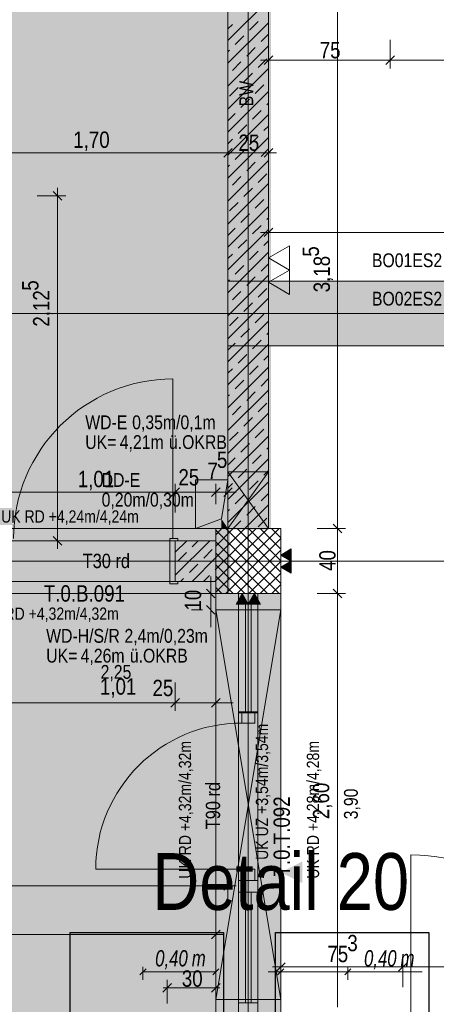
# Model space of a CAD drawing. Extents: x -720 to 300, y 62 to 1162.
# Tile 59 of 256: x -637 to -586, y 780 to 902. Entities that reach past the tile are written whole.
import ezdxf
from ezdxf.lldxf.tags import DXFTag

# ---------------------------------------------------------------- set-up
doc = ezdxf.new("R2010")
doc.units = 0
doc.layers.get('0').update_dxf_attribs({"lineweight": 13})
for name, color, linetype, lineweight, true_color in [('--Bem innen', 9, 'Continuous', 13, 0x808080), ('00_Beschriftung UZ', 3, 'Continuous', 35, 0x00ff00), ('30 -33 Aussenwände- 3 Aussenstützen', 7, 'Continuous', 50, 0x0000dd), ('30 -34 Innenwände- 1 tragend', 7, 'Continuous', 13, 0xdd0806), ('30 -34 Innenwände- 11 Durchbruch', 4, 'Continuous', 9, 0x00ffff), ('30 -34 Innenwände- 2 nichttragend', 7, 'Continuous', 18, 0xff7fe6), ('30 -34 Innenwände- 4 Türen_Fenster', 7, 'Continuous', 15, 0x9955ff), ('30 -35 Decken- 1 Konstruktion-Träger- Stahlbeton', 7, 'Continuous', 13, 0x33aa00), ('30 -35 Decken- 11 Durchbruch', 5, 'Continuous', 15, 0x0000ff), ('70 -72 Beschriftung- 1 Beschriftung allgemein', 7, 'Continuous', 9, 0xff6633), ('70 -72 Beschriftung- 2 Beschriftung Bauteile', 7, 'Continuous', 9, 0x9999ff), ('70 -76 Bemaßung- 2 Allgemein', 9, 'Continuous', 5, 0x808080), ('E_Aussparung Bemaßung', 5, 'Continuous', 9, 0x0000ff), ('E_Leerrohr_Detailnummer', 1, 'Continuous', 25, 0xff0000), ('iwb_Layout BA_Markierung', 7, 'Continuous', 9, 0xbadcdc), ('iwb_Schraffur_BW', 7, 'Continuous', 13, 0x7400e8), ('iwb_Schraffur_Unterzug', 7, 'Continuous', 5, 0xffffcc), ('iwb_Schraffur_Wand in Bauart BABW', 7, 'Continuous', 13, 0xac59ff), ('iwb_Sichtbeton', 2, 'Continuous', 50, 0xffff00), ('iwb_Sichtbeton-Shading', 2, 'Continuous', 50, 0xffff00)]:
    doc.layers.add(name, color=color, linetype=linetype, lineweight=lineweight, true_color=true_color)
for name, color, linetype, lineweight in [('70 -71 Achsen- 1 Gebäudeachsen', 7, 'STRICHPUNKT2-A06G93UB8I', 18), ('70 -73 Bauteildarst.- 2 verdeckt 0.15', 7, 'fein_strichliert-A06G93UC8I', 15), ('70 -75 Raumstempel- 3 Wandstempel', 7, 'Continuous', 50), ('Keine', 7, 'Continuous', 9)]:
    doc.layers.add(name, color=color, linetype=linetype, lineweight=lineweight)
doc.styles.get("Standard").update_dxf_attribs({"font": 'ARIALN.TTF'})
tags = doc.linetypes.add('fein_strichliert-A06G93UC8I', pattern=[4, 1, -2, 1]).pattern_tags.tags
tags[8:9] = [DXFTag(74, 4), DXFTag(75, 0), DXFTag(340, '0'), DXFTag(46, 0.0), DXFTag(50, 0.0), DXFTag(44, 0.0), DXFTag(45, 0.0)]
tags[6:7] = [DXFTag(74, 4), DXFTag(75, 0), DXFTag(340, '0'), DXFTag(46, 0.0), DXFTag(50, 0.0), DXFTag(44, 0.0), DXFTag(45, 0.0)]
tags[4:5] = [DXFTag(74, 4), DXFTag(75, 0), DXFTag(340, '0'), DXFTag(46, 0.0), DXFTag(50, 0.0), DXFTag(44, 0.0), DXFTag(45, 0.0)]
tags = doc.linetypes.add('STRICHPUNKT2-A06G93UB8I', pattern=[12.7, 6.35, -3.175, 0, -3.175]).pattern_tags.tags
tags[10:11] = [DXFTag(74, 4), DXFTag(75, 0), DXFTag(340, '0'), DXFTag(46, 0.0), DXFTag(50, 0.0), DXFTag(44, 0.0), DXFTag(45, 0.0)]
tags[8:9] = [DXFTag(74, 4), DXFTag(75, 0), DXFTag(340, '0'), DXFTag(46, 0.0), DXFTag(50, 0.0), DXFTag(44, 0.0), DXFTag(45, 0.0)]
tags[6:7] = [DXFTag(74, 4), DXFTag(75, 0), DXFTag(340, '0'), DXFTag(46, 0.0), DXFTag(50, 0.0), DXFTag(44, 0.0), DXFTag(45, 0.0)]
tags[4:5] = [DXFTag(74, 4), DXFTag(75, 0), DXFTag(340, '0'), DXFTag(46, 0.0), DXFTag(50, 0.0), DXFTag(44, 0.0), DXFTag(45, 0.0)]

# ---------------------------------------------------------------- blocks, each defined once
blk = doc.blocks.new('Shading-A06G93SP8I', base_point=(-566.8, 777.11))
at = {"layer": 'iwb_Sichtbeton-Shading', "color": 51, "true_color": 0xffff7f}
for points in [[(-611.05, 838.91), (-611.65, 838.91), (-611.05, 995.91), (-611.65, 995.91)], [(-606.65, 995.91), (-606.05, 995.91), (-606.65, 838.91), (-606.05, 838.91)], [(-617.85, 837.11), (-617.85, 837.71), (-612.85, 837.11), (-612.85, 837.71)], [(-612.85, 832.71), (-612.85, 832.11), (-617.53, 832.71), (-617.53, 832.11)]]:
    blk.add_solid(points, dxfattribs=at)
blk = doc.blocks.new('Polygon-A06G93U38I')
at = {"color": 0, "linetype": 'ByBlock', "lineweight": -2, "ltscale": 0.13}
blk.add_solid([(-611.22, 86.2), (-682.36, 86.01), (-611.05, 1083.81), (-682.36, 1083.81)], dxfattribs=at)
blk = doc.blocks.new('Referenz-A06G93UD8I')
at = {"layer": '00_Beschriftung UZ', "color": 0, "lineweight": -2}
for points in [[(-615.52, 795.23), (-612.85, 796.56), (-615.52, 797.9)], [(-610.18, 795.23), (-612.85, 796.56), (-610.18, 797.9)], [(-607.52, 795.23), (-604.85, 796.56), (-607.52, 797.9)], [(-602.18, 795.23), (-604.85, 796.56), (-602.18, 797.9)]]:
    blk.add_solid(points, dxfattribs=at)
at = {"layer": '30 -33 Aussenwände- 3 Aussenstützen', "color": 0, "lineweight": -2}
for p, q in [((-612.85, 838.16), (-612.1, 838.91)), ((-612.85, 836.75), (-610.69, 838.91)), ((-612.85, 835.34), (-609.28, 838.91)), ((-612.85, 833.92), (-607.86, 838.91)), ((-612.85, 832.51), (-606.45, 838.91)), ((-612.85, 831.09), (-605.03, 838.91)), ((-612.85, 838.72), (-605.05, 830.91)), ((-611.63, 838.91), (-604.85, 832.13)), ((-610.22, 838.91), (-604.85, 833.55)), ((-608.81, 838.91), (-604.85, 834.96)), ((-607.39, 838.91), (-604.85, 836.37)), ((-605.98, 838.91), (-604.85, 837.79)), ((-612.85, 837.3), (-606.46, 830.91)), ((-611.62, 830.91), (-604.85, 837.68)), ((-612.85, 835.89), (-607.88, 830.91)), ((-610.21, 830.91), (-604.85, 836.26)), ((-608.85, 835.91), (-608.85, 833.91)), ((-609.85, 834.91), (-607.85, 834.91)), ((-608.79, 830.91), (-604.85, 834.85)), ((-612.85, 834.47), (-609.29, 830.91)), ((-607.38, 830.91), (-604.85, 833.44)), ((-612.85, 833.06), (-610.71, 830.91)), ((-612.85, 831.65), (-612.12, 830.91)), ((-605.96, 830.91), (-604.85, 832.02))]:
    blk.add_line(p, q, dxfattribs=at)
at = {"layer": '30 -33 Aussenwände- 3 Aussenstützen', "color": 0, "linetype": 'Continuous', "lineweight": -2, "ltscale": 0.13}
for p, q in [((-604.85, 838.91), (-612.85, 838.91)), ((-612.85, 838.91), (-612.85, 830.91)), ((-604.85, 830.91), (-604.85, 838.91)), ((-612.85, 830.91), (-604.85, 830.91))]:
    blk.add_line(p, q, dxfattribs=at)
at = {"layer": '30 -34 Innenwände- 1 tragend', "color": 0, "linetype": 'Continuous', "lineweight": -2, "ltscale": 0.13}
for p, q in [((-611.35, 838.91), (-611.35, 995.91)), ((-606.35, 838.91), (-606.35, 902.61)), ((-606.35, 838.91), (-611.35, 838.91)), ((-617.85, 837.41), (-617.53, 837.41)), ((-617.85, 837.41), (-612.85, 837.41)), ((-617.85, 832.41), (-617.53, 832.41)), ((-617.85, 832.41), (-612.85, 832.41))]:
    blk.add_line(p, q, dxfattribs=at)
at = {"layer": '30 -34 Innenwände- 1 tragend', "color": 0, "lineweight": -2}
for p, q in [((-611.35, 838.91), (-611.35, 995.91)), ((-606.35, 838.91), (-606.35, 995.91)), ((-611.35, 899.06), (-606.35, 904.06)), ((-611.35, 899.06), (-606.35, 904.06)), ((-611.35, 896.23), (-606.35, 901.23)), ((-611.35, 896.23), (-606.35, 901.23)), ((-608.69, 900.31), (-607.63, 901.37)), ((-608.69, 900.31), (-607.63, 901.37)), ((-611.35, 900.47), (-610.81, 901.02)), ((-611.35, 900.47), (-610.81, 901.02)), ((-610.46, 898.54), (-609.39, 899.6)), ((-610.46, 898.54), (-609.39, 899.6)), ((-607.27, 898.9), (-606.35, 899.82)), ((-607.27, 898.9), (-606.35, 899.82)), ((-611.35, 893.4), (-606.35, 898.4)), ((-611.35, 893.4), (-606.35, 898.4)), ((-611.35, 897.65), (-611.16, 897.84)), ((-611.35, 897.65), (-611.16, 897.84)), ((-609.04, 897.13), (-607.98, 898.19)), ((-609.04, 897.13), (-607.98, 898.19)), ((-610.81, 895.36), (-609.75, 896.42)), ((-610.81, 895.36), (-609.75, 896.42)), ((-607.63, 895.72), (-606.57, 896.78)), ((-607.63, 895.72), (-606.57, 896.78)), ((-611.35, 890.58), (-606.35, 895.58)), ((-611.35, 890.58), (-606.35, 895.58)), ((-609.39, 893.95), (-608.33, 895.01)), ((-609.39, 893.95), (-608.33, 895.01)), ((-611.35, 887.75), (-606.35, 892.75)), ((-611.35, 887.75), (-606.35, 892.75)), ((-611.16, 892.18), (-610.1, 893.24)), ((-611.16, 892.18), (-610.1, 893.24)), ((-607.98, 892.53), (-606.92, 893.59)), ((-607.98, 892.53), (-606.92, 893.59)), ((-609.75, 890.77), (-608.69, 891.83)), ((-609.75, 890.77), (-608.69, 891.83)), ((-608.33, 889.35), (-607.27, 890.41)), ((-608.33, 889.35), (-607.27, 890.41)), ((-606.57, 891.12), (-606.35, 891.33)), ((-606.57, 891.12), (-606.35, 891.33)), ((-611.35, 889.16), (-610.46, 890.06)), ((-611.35, 889.16), (-610.46, 890.06)), ((-611.35, 884.92), (-606.35, 889.92)), ((-611.35, 884.92), (-606.35, 889.92)), ((-610.1, 887.58), (-609.04, 888.64)), ((-610.1, 887.58), (-609.04, 888.64)), ((-606.92, 887.94), (-606.35, 888.5)), ((-606.92, 887.94), (-606.35, 888.5)), ((-611.35, 882.09), (-606.35, 887.09)), ((-611.35, 882.09), (-606.35, 887.09)), ((-611.35, 886.33), (-610.81, 886.88)), ((-611.35, 886.33), (-610.81, 886.88)), ((-608.69, 886.17), (-607.63, 887.23)), ((-608.69, 886.17), (-607.63, 887.23)), ((-610.46, 884.4), (-609.39, 885.46)), ((-610.46, 884.4), (-609.39, 885.46)), ((-607.27, 884.76), (-606.35, 885.68)), ((-607.27, 884.76), (-606.35, 885.68)), ((-611.35, 879.26), (-606.35, 884.26)), ((-611.35, 879.26), (-606.35, 884.26)), ((-611.35, 883.5), (-611.16, 883.7)), ((-611.35, 883.5), (-611.16, 883.7)), ((-609.04, 882.99), (-607.98, 884.05)), ((-609.04, 882.99), (-607.98, 884.05)), ((-610.81, 881.22), (-609.75, 882.28)), ((-610.81, 881.22), (-609.75, 882.28)), ((-607.63, 881.57), (-606.57, 882.63)), ((-607.63, 881.57), (-606.57, 882.63)), ((-611.35, 876.43), (-606.35, 881.43)), ((-611.35, 876.43), (-606.35, 881.43)), ((-609.39, 879.81), (-608.33, 880.87)), ((-609.39, 879.81), (-608.33, 880.87)), ((-607.98, 878.39), (-606.92, 879.45)), ((-607.98, 878.39), (-606.92, 879.45)), ((-611.35, 873.6), (-606.35, 878.6)), ((-611.35, 873.6), (-606.35, 878.6)), ((-611.16, 878.04), (-610.1, 879.1)), ((-611.16, 878.04), (-610.1, 879.1)), ((-609.75, 876.62), (-608.69, 877.68)), ((-609.75, 876.62), (-608.69, 877.68)), ((-606.57, 876.98), (-606.35, 877.19)), ((-606.57, 876.98), (-606.35, 877.19)), ((-611.35, 875.02), (-610.46, 875.92)), ((-611.35, 875.02), (-610.46, 875.92)), ((-611.35, 870.78), (-606.35, 875.78)), ((-611.35, 870.78), (-606.35, 875.78)), ((-608.33, 875.21), (-607.27, 876.27)), ((-608.33, 875.21), (-607.27, 876.27)), ((-610.1, 873.44), (-609.04, 874.5)), ((-610.1, 873.44), (-609.04, 874.5)), ((-606.92, 873.8), (-606.35, 874.36)), ((-606.92, 873.8), (-606.35, 874.36)), ((-611.35, 867.95), (-606.35, 872.95)), ((-611.35, 867.95), (-606.35, 872.95)), ((-611.35, 872.19), (-610.81, 872.73)), ((-611.35, 872.19), (-610.81, 872.73)), ((-608.69, 872.03), (-607.63, 873.09)), ((-608.69, 872.03), (-607.63, 873.09)), ((-610.46, 870.26), (-609.39, 871.32)), ((-610.46, 870.26), (-609.39, 871.32)), ((-607.27, 870.61), (-606.35, 871.53)), ((-607.27, 870.61), (-606.35, 871.53)), ((-611.35, 865.12), (-606.35, 870.12)), ((-611.35, 865.12), (-606.35, 870.12)), ((-609.04, 868.85), (-607.98, 869.91)), ((-609.04, 868.85), (-607.98, 869.91)), ((-611.35, 869.36), (-611.16, 869.55)), ((-611.35, 869.36), (-611.16, 869.55)), ((-607.63, 867.43), (-606.57, 868.49)), ((-607.63, 867.43), (-606.57, 868.49)), ((-611.35, 862.29), (-606.35, 867.29)), ((-611.35, 862.29), (-606.35, 867.29)), ((-610.81, 867.08), (-609.75, 868.14)), ((-610.81, 867.08), (-609.75, 868.14)), ((-609.39, 865.66), (-608.33, 866.72)), ((-609.39, 865.66), (-608.33, 866.72)), ((-611.16, 863.9), (-610.1, 864.96)), ((-611.16, 863.9), (-610.1, 864.96)), ((-607.98, 864.25), (-606.92, 865.31)), ((-607.98, 864.25), (-606.92, 865.31)), ((-611.35, 859.46), (-606.35, 864.46)), ((-611.35, 859.46), (-606.35, 864.46)), ((-609.75, 862.48), (-608.69, 863.54)), ((-609.75, 862.48), (-608.69, 863.54)), ((-606.57, 862.84), (-606.35, 863.05)), ((-606.57, 862.84), (-606.35, 863.05)), ((-611.35, 860.88), (-610.46, 861.77)), ((-611.35, 860.88), (-610.46, 861.77)), ((-611.35, 856.63), (-606.35, 861.63)), ((-611.35, 856.63), (-606.35, 861.63)), ((-608.33, 861.07), (-607.27, 862.13)), ((-608.33, 861.07), (-607.27, 862.13)), ((-610.1, 859.3), (-609.04, 860.36)), ((-610.1, 859.3), (-609.04, 860.36)), ((-606.92, 859.65), (-606.35, 860.22)), ((-606.92, 859.65), (-606.35, 860.22)), ((-611.35, 853.81), (-606.35, 858.81)), ((-611.35, 853.81), (-606.35, 858.81)), ((-608.69, 857.89), (-607.63, 858.95)), ((-608.69, 857.89), (-607.63, 858.95)), ((-611.35, 858.05), (-610.81, 858.59)), ((-611.35, 858.05), (-610.81, 858.59)), ((-610.46, 856.12), (-609.39, 857.18)), ((-610.46, 856.12), (-609.39, 857.18)), ((-607.27, 856.47), (-606.35, 857.39)), ((-607.27, 856.47), (-606.35, 857.39)), ((-611.35, 850.98), (-606.35, 855.98)), ((-611.35, 850.98), (-606.35, 855.98)), ((-611.35, 855.22), (-611.16, 855.41)), ((-611.35, 855.22), (-611.16, 855.41)), ((-609.04, 854.7), (-607.98, 855.76)), ((-609.04, 854.7), (-607.98, 855.76)), ((-610.81, 852.94), (-609.75, 854)), ((-610.81, 852.94), (-609.75, 854)), ((-607.63, 853.29), (-606.57, 854.35)), ((-607.63, 853.29), (-606.57, 854.35)), ((-611.35, 848.15), (-606.35, 853.15)), ((-611.35, 848.15), (-606.35, 853.15)), ((-609.39, 851.52), (-608.33, 852.58)), ((-609.39, 851.52), (-608.33, 852.58)), ((-611.35, 845.32), (-606.35, 850.32)), ((-611.35, 845.32), (-606.35, 850.32)), ((-611.16, 849.75), (-610.1, 850.81)), ((-611.16, 849.75), (-610.1, 850.81)), ((-607.98, 850.11), (-606.92, 851.17)), ((-607.98, 850.11), (-606.92, 851.17)), ((-609.75, 848.34), (-608.69, 849.4)), ((-609.75, 848.34), (-608.69, 849.4)), ((-608.33, 846.93), (-607.27, 847.99)), ((-608.33, 846.93), (-607.27, 847.99)), ((-606.57, 848.69), (-606.35, 848.91)), ((-606.57, 848.69), (-606.35, 848.91)), ((-611.35, 846.73), (-610.46, 847.63)), ((-611.35, 846.73), (-610.46, 847.63)), ((-611.35, 842.49), (-606.35, 847.49)), ((-611.35, 842.49), (-606.35, 847.49)), ((-610.1, 845.16), (-609.04, 846.22)), ((-610.1, 845.16), (-609.04, 846.22)), ((-606.92, 845.51), (-606.35, 846.08)), ((-606.92, 845.51), (-606.35, 846.08)), ((-611.35, 839.66), (-606.35, 844.66)), ((-611.35, 839.66), (-606.35, 844.66)), ((-611.35, 843.91), (-610.81, 844.45)), ((-611.35, 843.91), (-610.81, 844.45)), ((-608.69, 843.74), (-607.63, 844.8)), ((-608.69, 843.74), (-607.63, 844.8)), ((-610.46, 841.98), (-609.39, 843.04)), ((-610.46, 841.98), (-609.39, 843.04)), ((-607.27, 842.33), (-606.35, 843.25)), ((-607.27, 842.33), (-606.35, 843.25)), ((-609.28, 838.91), (-606.35, 841.84)), ((-609.28, 838.91), (-606.35, 841.84)), ((-611.35, 841.08), (-611.16, 841.27)), ((-611.35, 841.08), (-611.16, 841.27)), ((-609.04, 840.56), (-607.98, 841.62)), ((-609.04, 840.56), (-607.98, 841.62)), ((-610.69, 838.91), (-609.75, 839.85)), ((-610.69, 838.91), (-609.75, 839.85)), ((-607.63, 839.15), (-606.57, 840.21)), ((-607.63, 839.15), (-606.57, 840.21)), ((-606.45, 838.91), (-606.35, 839.01)), ((-606.45, 838.91), (-606.35, 839.01)), ((-617.85, 835.99), (-616.43, 837.41)), ((-617.85, 833.16), (-613.6, 837.41)), ((-617.85, 835.99), (-616.43, 837.41)), ((-617.85, 833.16), (-613.6, 837.41)), ((-617.85, 837.41), (-612.85, 837.41)), ((-615.76, 836.67), (-615.02, 837.41)), ((-615.76, 836.67), (-615.02, 837.41)), ((-617.53, 834.9), (-616.47, 835.97)), ((-617.53, 834.9), (-616.47, 835.97)), ((-614.34, 835.26), (-613.28, 836.32)), ((-614.34, 835.26), (-613.28, 836.32)), ((-616.11, 833.49), (-615.05, 834.55)), ((-616.11, 833.49), (-615.05, 834.55)), ((-615.78, 832.41), (-612.85, 835.34)), ((-615.78, 832.41), (-612.85, 835.34)), ((-612.93, 833.84), (-612.85, 833.92)), ((-612.93, 833.84), (-612.85, 833.92)), ((-617.85, 832.41), (-612.85, 832.41)), ((-617.19, 832.41), (-616.82, 832.78)), ((-617.19, 832.41), (-616.82, 832.78)), ((-614.36, 832.41), (-613.64, 833.14)), ((-614.36, 832.41), (-613.64, 833.14)), ((-612.95, 832.41), (-612.85, 832.51)), ((-612.95, 832.41), (-612.85, 832.51))]:
    blk.add_line(p, q, dxfattribs=at)
at = {"layer": '30 -34 Innenwände- 11 Durchbruch', "color": 0, "linetype": 'Continuous', "lineweight": -2, "ltscale": 0.13}
for p, q in [((-611.35, 845.91), (-606.35, 845.91)), ((-606.35, 845.91), (-611.35, 838.91)), ((-606.35, 838.91), (-611.35, 845.91)), ((-611.35, 838.91), (-611.35, 845.91)), ((-611.35, 845.91), (-606.35, 838.91)), ((-606.35, 845.91), (-611.35, 838.91)), ((-606.35, 838.91), (-606.35, 845.91)), ((-611.35, 838.91), (-606.35, 838.91)), ((-612.85, 828.91), (-604.85, 828.91)), ((-604.85, 828.91), (-612.85, 780.91)), ((-604.85, 780.91), (-612.85, 828.91)), ((-612.85, 780.91), (-612.85, 828.91)), ((-612.85, 828.91), (-604.85, 780.91)), ((-604.85, 828.91), (-612.85, 780.91)), ((-604.85, 780.91), (-604.85, 828.91)), ((-612.85, 780.91), (-604.85, 780.91))]:
    blk.add_line(p, q, dxfattribs=at)
at = {"layer": '30 -34 Innenwände- 11 Durchbruch', "color": 0, "lineweight": -2}
for points in [[(-608.85, 842.41), (-611.35, 845.91), (-608.85, 845.91)], [(-608.85, 842.41), (-608.85, 845.91), (-606.35, 845.91)], [(-608.85, 838.91), (-611.35, 838.91), (-608.85, 842.41)], [(-608.85, 838.91), (-608.85, 842.41), (-606.35, 838.91)], [(-608.85, 804.91), (-612.85, 828.91), (-608.85, 828.91)], [(-608.85, 804.91), (-608.85, 828.91), (-604.85, 828.91)], [(-608.85, 780.91), (-612.85, 780.91), (-608.85, 804.91)], [(-608.85, 780.91), (-608.85, 804.91), (-604.85, 780.91)]]:
    blk.add_solid(points, dxfattribs=at)
at = {"layer": '30 -34 Innenwände- 2 nichttragend', "color": 0, "linetype": 'Continuous', "lineweight": -2, "ltscale": 0.13}
for p, q in [((-610.05, 829.81), (-610.05, 830.91)), ((-607.65, 829.81), (-607.65, 830.91)), ((-607.65, 829.81), (-610.05, 829.81)), ((-607.65, 829.81), (-610.05, 829.81)), ((-607.65, 829.81), (-610.05, 829.81)), ((-607.65, 816.36), (-610.05, 816.36)), ((-607.65, 816.36), (-610.05, 816.36)), ((-607.65, 816.21), (-610.05, 816.21)), ((-607.65, 816.21), (-610.05, 816.21)), ((-607.65, 795.56), (-610.05, 795.56)), ((-607.65, 795.56), (-610.05, 795.56)), ((-607.65, 795.56), (-610.05, 795.56)), ((-610.05, 794.11), (-610.05, 795.56)), ((-607.65, 794.11), (-607.65, 795.56)), ((-607.65, 794.11), (-610.05, 794.11)), ((-607.65, 794.11), (-610.05, 794.11)), ((-610.05, 778.91), (-610.05, 780.51)), ((-607.65, 780.51), (-610.05, 780.51)), ((-607.65, 780.51), (-610.05, 780.51)), ((-607.65, 778.91), (-607.65, 780.51))]:
    blk.add_line(p, q, dxfattribs=at)
at = {"layer": '30 -34 Innenwände- 4 Türen_Fenster', "color": 0, "linetype": 'fein_strichliert-A06G93UC8I', "lineweight": -2, "ltscale": 0.13}
for p, q in [((-618.13, 837.71), (-618.13, 857.35)), ((-638.05, 837.41), (-617.85, 837.41)), ((-638.05, 832.41), (-617.85, 832.41)), ((-610.05, 795.56), (-610.05, 816.36)), ((-607.65, 795.56), (-607.65, 816.36)), ((-588.8, 777.73), (-588.8, 798.73)), ((-609.65, 796.96), (-627.65, 796.96))]:
    blk.add_line(p, q, dxfattribs=at)
at = {"layer": '30 -34 Innenwände- 4 Türen_Fenster', "color": 0, "linetype": 'Continuous', "lineweight": -2, "ltscale": 0.13}
for p, q in [((-618.53, 832.11), (-618.53, 837.71)), ((-618.53, 837.71), (-618.13, 837.71)), ((-618.13, 837.71), (-617.53, 837.71)), ((-617.53, 837.41), (-617.85, 837.41)), ((-617.85, 837.41), (-617.85, 832.41)), ((-617.53, 837.71), (-617.53, 837.41)), ((-617.53, 832.11), (-618.53, 832.11)), ((-617.85, 832.41), (-617.53, 832.41)), ((-617.53, 832.41), (-617.53, 832.11)), ((-610.05, 816.21), (-610.05, 829.81)), ((-610.05, 829.81), (-609.21, 829.81)), ((-609.21, 816.21), (-609.21, 829.81)), ((-609.21, 829.81), (-608.49, 829.81)), ((-607.65, 829.81), (-608.49, 829.81)), ((-608.49, 829.81), (-608.49, 816.21)), ((-607.65, 816.21), (-607.65, 829.81)), ((-609.65, 814.96), (-609.65, 816.36)), ((-609.65, 816.36), (-608.05, 816.36)), ((-608.05, 816.36), (-608.05, 814.96)), ((-609.21, 816.21), (-610.05, 816.21)), ((-608.49, 816.21), (-609.21, 816.21)), ((-608.49, 816.21), (-607.65, 816.21)), ((-608.05, 814.96), (-609.65, 814.96)), ((-609.65, 795.56), (-609.65, 796.96)), ((-609.65, 796.96), (-608.05, 796.96)), ((-608.05, 796.96), (-608.05, 795.56)), ((-608.05, 795.56), (-609.65, 795.56)), ((-610.05, 780.51), (-610.05, 794.11)), ((-610.05, 794.11), (-609.21, 794.11)), ((-609.21, 780.51), (-609.21, 794.11)), ((-609.21, 794.11), (-608.49, 794.11)), ((-607.65, 794.11), (-608.49, 794.11)), ((-608.49, 794.11), (-608.49, 780.51)), ((-607.65, 780.51), (-607.65, 794.11)), ((-609.21, 780.51), (-610.05, 780.51)), ((-608.49, 780.51), (-609.21, 780.51)), ((-608.49, 780.51), (-607.65, 780.51))]:
    blk.add_line(p, q, dxfattribs=at)
at = {"layer": '30 -34 Innenwände- 4 Türen_Fenster', "color": 0, "linetype": 'fein_strichliert-A06G93UC8I', "lineweight": -2, "ltscale": 0.13}
for centre, major_axis in [((-618.13, 837.71), (0, 19.64)), ((-609.65, 796.96), (0, 18)), ((-588.8, 777.73), (21, 0))]:
    blk.add_ellipse(centre, major_axis=major_axis, ratio=1, start_param=0, end_param=1.570796, dxfattribs=at)
at = {"layer": '30 -35 Decken- 1 Konstruktion-Träger- Stahlbeton', "color": 0, "linetype": 'fein_strichliert-A06G93UC8I', "lineweight": -2, "ltscale": 0.13}
for p, q in [((-611.35, 869.41), (76.46, 869.41)), ((-611.35, 861.41), (76.46, 861.41)), ((-682.36, 838.91), (-611.35, 838.91)), ((-682.36, 830.91), (-611.35, 830.91)), ((-612.85, 830.91), (-612.85, 778.91)), ((-604.85, 830.91), (-604.85, 778.91))]:
    blk.add_line(p, q, dxfattribs=at)
at = {"layer": '30 -35 Decken- 1 Konstruktion-Träger- Stahlbeton', "color": 0, "lineweight": -2}
for p, q in [((-611.35, 869.41), (-611.35, 861.41)), ((-611.35, 838.91), (-611.35, 830.91)), ((-604.85, 830.91), (-612.85, 830.91))]:
    blk.add_line(p, q, dxfattribs=at)
at = {"layer": '30 -35 Decken- 11 Durchbruch', "color": 0, "linetype": 'Continuous', "lineweight": -2, "ltscale": 0.13}
for p, q in [((-615.35, 838.91), (-615.35, 844.91)), ((-615.35, 844.91), (-611.35, 844.91)), ((-611.35, 844.91), (-612.15, 840.11)), ((-611.35, 838.91), (-611.35, 844.91)), ((-612.15, 840.11), (-615.35, 838.91)), ((-615.35, 838.91), (-611.35, 838.91))]:
    blk.add_line(p, q, dxfattribs=at)
at = {"layer": '30 -35 Decken- 11 Durchbruch', "color": 0, "lineweight": -2}
for points in [[(-611.35, 838.91), (-612.15, 840.11), (-611.35, 844.91)], [(-612.15, 838.91), (-615.35, 838.91), (-612.15, 840.11)], [(-612.15, 838.91), (-612.15, 840.11), (-611.35, 838.91)]]:
    blk.add_solid(points, dxfattribs=at)
at = {"layer": '70 -71 Achsen- 1 Gebäudeachsen', "color": 0, "linetype": 'STRICHPUNKT2-A06G93UB8I', "lineweight": -2, "ltscale": 0.13}
for p, q in [((-608.85, 1084.85), (-608.85, 85.41)), ((-682.36, 865.41), (76.46, 865.41)), ((-682.36, 834.91), (76.46, 834.91))]:
    blk.add_line(p, q, dxfattribs=at)
at = {"layer": '70 -72 Beschriftung- 2 Beschriftung Bauteile', "color": 0, "lineweight": -2}
for p, q in [((-606.35, 872.26), (-603.75, 873.76)), ((-603.75, 873.76), (-603.75, 870.76)), ((-603.75, 870.76), (-606.35, 872.26)), ((-606.35, 869.26), (-603.75, 870.76)), ((-603.75, 870.76), (-603.75, 867.76)), ((-603.75, 867.76), (-606.35, 869.26)), ((-604.85, 835.66), (-603.55, 836.41)), ((-603.55, 836.41), (-603.55, 834.91)), ((-603.55, 834.91), (-604.85, 835.66)), ((-604.85, 834.16), (-603.55, 834.91)), ((-603.55, 834.91), (-603.55, 833.41)), ((-603.55, 833.41), (-604.85, 834.16)), ((-610.35, 829.61), (-609.6, 830.91)), ((-609.6, 830.91), (-608.85, 829.61)), ((-608.85, 829.61), (-608.1, 830.91)), ((-608.1, 830.91), (-607.35, 829.61)), ((-608.85, 829.61), (-610.35, 829.61)), ((-607.35, 829.61), (-608.85, 829.61))]:
    blk.add_line(p, q, dxfattribs=at)
for points in [[(-603.55, 834.91), (-604.85, 835.66), (-603.55, 836.41)], [(-603.55, 833.41), (-604.85, 834.16), (-603.55, 834.91)], [(-609.6, 829.61), (-610.35, 829.61), (-609.6, 830.91)], [(-609.6, 829.61), (-609.6, 830.91), (-608.85, 829.61)], [(-608.1, 829.61), (-608.85, 829.61), (-608.1, 830.91)], [(-608.1, 829.61), (-608.1, 830.91), (-607.35, 829.61)]]:
    blk.add_solid(points, dxfattribs=at)
at = {"layer": '70 -73 Bauteildarst.- 2 verdeckt 0.15', "color": 0, "linetype": 'fein_strichliert-A06G93UC8I', "lineweight": -2, "ltscale": 0.13}
blk.add_line((-551.75, 869.41), (-606.35, 869.41), dxfattribs=at)
at = {"layer": '70 -76 Bemaßung- 2 Allgemein', "color": 0, "linetype": 'Continuous', "lineweight": -2, "ltscale": 0.13}
for p, q in [((-597.85, 903.61), (-597.85, 901.55)), ((-597.85, 901.55), (-597.85, 839.97)), ((-606.35, 899.11), (-606.35, 895.61)), ((-591.35, 899.11), (-591.35, 895.61)), ((-591.35, 899.11), (-591.35, 895.61)), ((-607.35, 896.61), (-605.29, 896.61)), ((-606.88, 896.08), (-605.82, 897.14)), ((-592.41, 896.61), (-605.29, 896.61)), ((-590.35, 896.61), (-592.41, 896.61)), ((-592.35, 896.61), (-590.29, 896.61)), ((-590.82, 897.14), (-591.88, 896.08)), ((-591.88, 896.08), (-590.82, 897.14)), ((-572.21, 896.61), (-590.29, 896.61)), ((-611.88, 884.68), (-610.82, 885.74)), ((-610.82, 885.74), (-611.88, 884.68)), ((-611.35, 882.71), (-611.35, 886.21)), ((-611.35, 882.71), (-611.35, 886.21)), ((-605.82, 885.74), (-606.88, 884.68)), ((-606.35, 882.71), (-606.35, 886.21)), ((-612.41, 885.21), (-644.29, 885.21)), ((-610.35, 885.21), (-612.41, 885.21)), ((-612.35, 885.21), (-610.29, 885.21)), ((-607.41, 885.21), (-610.29, 885.21)), ((-605.35, 885.21), (-607.41, 885.21)), ((-632.35, 880.91), (-632.35, 878.85)), ((-634.85, 879.91), (-631.35, 879.91)), ((-632.88, 880.44), (-631.82, 879.38)), ((-632.35, 838.47), (-632.35, 878.85)), ((-606.88, 874.88), (-605.82, 875.94)), ((-606.35, 872.91), (-606.35, 876.41)), ((-607.35, 875.41), (-605.29, 875.41)), ((-552.81, 875.41), (-605.29, 875.41)), ((-617.85, 840.91), (-617.85, 844.41)), ((-617.85, 840.91), (-617.85, 844.41)), ((-612.85, 841.91), (-612.85, 844.41)), ((-612.85, 841.91), (-612.85, 844.41)), ((-611.35, 840.91), (-611.35, 844.41)), ((-639.05, 843.41), (-636.99, 843.41)), ((-618.91, 843.41), (-636.99, 843.41)), ((-616.85, 843.41), (-618.91, 843.41)), ((-618.85, 843.41), (-616.79, 843.41)), ((-618.38, 842.88), (-617.32, 843.94)), ((-617.32, 843.94), (-618.38, 842.88)), ((-613.91, 843.41), (-616.79, 843.41)), ((-611.85, 843.41), (-613.91, 843.41)), ((-613.85, 843.41), (-611.79, 843.41)), ((-613.38, 842.88), (-612.32, 843.94)), ((-612.32, 843.94), (-613.38, 842.88)), ((-612.41, 843.41), (-611.79, 843.41)), ((-610.35, 843.41), (-612.41, 843.41)), ((-610.82, 843.94), (-611.88, 842.88)), ((-597.32, 838.38), (-598.38, 839.44)), ((-598.38, 839.44), (-597.32, 838.38)), ((-597.85, 837.91), (-597.85, 839.97)), ((-597.85, 839.91), (-597.85, 837.85)), ((-632.35, 836.41), (-632.35, 838.47)), ((-600.35, 838.91), (-596.85, 838.91)), ((-600.35, 838.91), (-596.85, 838.91)), ((-634.85, 837.41), (-631.35, 837.41)), ((-631.82, 836.88), (-632.88, 837.94)), ((-597.85, 837.85), (-597.85, 831.97)), ((-613.48, 831.97), (-613.48, 833.03)), ((-614.35, 830.91), (-614.48, 830.91)), ((-612.95, 830.38), (-614.01, 831.44)), ((-613.48, 830.41), (-613.48, 831.97)), ((-613.48, 828.91), (-613.48, 830.91)), ((-600.35, 830.91), (-596.85, 830.91)), ((-600.35, 830.91), (-596.85, 830.91)), ((-598.38, 831.44), (-597.32, 830.38)), ((-597.32, 830.38), (-598.38, 831.44)), ((-597.85, 829.91), (-597.85, 831.97)), ((-597.85, 831.91), (-597.85, 829.85)), ((-597.85, 829.85), (-597.85, 779.97)), ((-615.85, 828.91), (-614.48, 828.91)), ((-614.01, 829.44), (-612.95, 828.38)), ((-613.48, 829.41), (-613.48, 827.85)), ((-613.48, 827.85), (-613.48, 826.79)), ((-617.85, 819.95), (-617.85, 816.45)), ((-617.85, 819.95), (-617.85, 816.45)), ((-612.85, 819.95), (-612.85, 816.45)), ((-617.32, 817.98), (-618.38, 816.92)), ((-617.32, 817.98), (-618.38, 816.92)), ((-613.38, 816.92), (-612.32, 817.98)), ((-639.05, 817.45), (-636.99, 817.45)), ((-618.91, 817.45), (-636.99, 817.45)), ((-618.91, 817.45), (-619.97, 817.45)), ((-616.85, 817.45), (-618.91, 817.45)), ((-616.85, 817.45), (-618.91, 817.45)), ((-612.85, 817.45), (-617.85, 817.45)), ((-613.85, 817.45), (-611.79, 817.45)), ((-611.79, 817.45), (-610.73, 817.45)), ((-611.35, 792.41), (-611.35, 795.91)), ((-612.41, 794.91), (-682.36, 794.91)), ((-610.35, 794.91), (-612.41, 794.91)), ((-610.82, 795.44), (-611.88, 794.38)), ((-612.85, 786.41), (-612.85, 789.91)), ((-613.91, 788.91), (-682.36, 788.91)), ((-611.85, 788.91), (-613.91, 788.91)), ((-612.32, 789.44), (-613.38, 788.38)), ((-605.85, 784.91), (-603.79, 784.91)), ((-605.38, 784.38), (-604.32, 785.44)), ((-604.85, 782.41), (-604.85, 785.91)), ((-590.86, 784.91), (-603.79, 784.91)), ((-588.8, 784.91), (-590.86, 784.91)), ((-590.8, 784.91), (-588.74, 784.91)), ((-589.27, 785.44), (-590.33, 784.38)), ((-590.33, 784.38), (-589.27, 785.44)), ((-589.8, 782.41), (-589.8, 785.91)), ((-589.8, 782.41), (-589.8, 785.91)), ((-567.86, 784.91), (-588.74, 784.91)), ((-619.38, 781.81), (-618.32, 782.87)), ((-618.85, 780.41), (-618.85, 783.34)), ((-612.32, 782.87), (-613.38, 781.81)), ((-612.85, 781.91), (-612.85, 783.34)), ((-619.35, 782.34), (-617.79, 782.34)), ((-613.91, 782.34), (-617.79, 782.34)), ((-612.35, 782.34), (-613.91, 782.34)), ((-597.85, 779.97), (-597.85, 781.03))]:
    blk.add_line(p, q, dxfattribs=at)
at = {"layer": '--Bem innen', "color": 0, "linetype": 'Continuous', "lineweight": -2, "ltscale": 0.13, "insert": (-627.05, 822.11), "char_height": 1.7, "attachment_point": 1}
blk.add_mtext('{\\fArial Narrow;2,25}', dxfattribs=at)
at = {"layer": '--Bem innen', "color": 0, "linetype": 'Continuous', "lineweight": -2, "ltscale": 0.13, "insert": (-597.05, 803.1), "char_height": 1.7, "attachment_point": 1, "rotation": 90}
blk.add_mtext('{\\fArial Narrow;3,90}', dxfattribs=at)
at = {"layer": '00_Beschriftung UZ', "color": 0, "linetype": 'ByBlock', "lineweight": -2, "ltscale": 0.13, "char_height": 1.5103, "attachment_point": 1}
for s, insert in [('{\\fArial Narrow;UK RD +4,24m/4,24m}', (-639.31, 841.16)), ('{\\fArial Narrow;UK RD +4,32m/4,32m}', (-641.78, 829.19))]:
    blk.add_mtext(s, dxfattribs=dict(at, insert=insert))
at = {"layer": '00_Beschriftung UZ', "color": 0, "linetype": 'ByBlock', "lineweight": -2, "ltscale": 0.13, "char_height": 1.5103, "attachment_point": 1, "rotation": 90}
for s, insert in [('{\\fArial Narrow;UK UZ +3,54m/3,54m}', (-607.92, 798.1)), ('{\\fArial Narrow;UK RD +4,32m/4,32m}', (-617.4, 795.78)), ('{\\fArial Narrow;UK RD +4,28m/4,28m}', (-601.63, 795.78))]:
    blk.add_mtext(s, dxfattribs=dict(at, insert=insert))
at = {"layer": '30 -34 Innenwände- 11 Durchbruch', "color": 0, "linetype": 'Continuous', "lineweight": -2, "ltscale": 0.13, "char_height": 1.7, "attachment_point": 1}
for s, insert in [('{\\fArial Narrow;WD-E}', (-628.94, 852.86)), ('{\\fArial Narrow;0,35m/0,1m}', (-623.16, 852.86)), ('{\\fArial Narrow;UK=}', (-628.94, 850.42)), ('{\\fArial Narrow;4,21m}', (-624.69, 850.42)), ('{\\fArial Narrow;ü.OKRB}', (-618.63, 850.42)), ('{\\fArial Narrow;WD-H/S/R}', (-633.76, 826.55)), ('{\\fArial Narrow;2,4m/0,23m}', (-624.11, 826.55)), ('{\\fArial Narrow;UK=}', (-633.76, 824.11)), ('{\\fArial Narrow;4,26m}', (-629.51, 824.11)), ('{\\fArial Narrow;ü.OKRB}', (-623.45, 824.11))]:
    blk.add_mtext(s, dxfattribs=dict(at, insert=insert))
at = {"layer": '30 -35 Decken- 11 Durchbruch', "color": 0, "linetype": 'Continuous', "lineweight": -2, "ltscale": 0.13, "char_height": 1.7, "attachment_point": 1}
for s, insert in [('{\\fArial Narrow;DD-E}', (-626.92, 845.75)), ('{\\fArial Narrow;0,20m/0,30m}', (-626.92, 843.32))]:
    blk.add_mtext(s, dxfattribs=dict(at, insert=insert))
at = {"layer": '30 -35 Decken- 11 Durchbruch', "color": 0, "linetype": 'ByBlock', "lineweight": -2, "ltscale": 0.13, "insert": (-626.45, 838.92), "char_height": 0.0036, "attachment_point": 1}
for s in ['{\\fArial Narrow;IFC_UUID}', '{\\fArial Narrow;prm1_name}', '{\\fArial Narrow;prm4_name}', '{\\fArial Narrow;prm5_type}', '{\\fArial Narrow;prm6_name}', '{\\fArial Narrow;prm3_value}', '{\\fArial Narrow;prm7_type}', '{\\fArial Narrow;prm0_name}', '{\\fArial Narrow;prm1_type}', '{\\fArial Narrow;prm0_type}', '{\\fArial Narrow;prm1_value}', '{\\fArial Narrow;prm0_value}', '{\\fArial Narrow;prm2_name}', '{\\fArial Narrow;instanceID}', '{\\fArial Narrow;prm2_value}', '{\\fArial Narrow;prm3_name}', '{\\fArial Narrow;prm3_type}', '{\\fArial Narrow;prm2_type}', '{\\fArial Narrow;prm4_type}', '{\\fArial Narrow;prm4_value}', '{\\fArial Narrow;prm5_name}', '{\\fArial Narrow;prm5_value}', '{\\fArial Narrow;prm6_type}', '{\\fArial Narrow;prm6_value}', '{\\fArial Narrow;prm7_name}', '{\\fArial Narrow;prm7_value}']:
    blk.add_mtext(s, dxfattribs=at)
at = {"layer": '70 -72 Beschriftung- 1 Beschriftung allgemein', "color": 0, "linetype": 'Continuous', "lineweight": -2, "ltscale": 0.13, "char_height": 1.7, "attachment_point": 1}
for s, insert in [('{\\fArial Narrow;BO01ES2}', (-593.61, 872.82)), ('{\\fArial Narrow;BO02ES2}', (-593.61, 868.09))]:
    blk.add_mtext(s, dxfattribs=dict(at, insert=insert))
at = {"layer": '70 -75 Raumstempel- 3 Wandstempel', "color": 0, "linetype": 'Continuous', "lineweight": -2, "ltscale": 0.13, "insert": (-609.94, 890.94), "char_height": 1.7, "attachment_point": 1, "rotation": 90}
blk.add_mtext('{\\fArial Narrow;BW}', dxfattribs=at)
at = {"layer": '70 -76 Bemaßung- 2 Allgemein', "color": 0, "linetype": 'Continuous', "lineweight": -2, "ltscale": 0.13, "char_height": 2.0138, "attachment_point": 1}
for s, insert in [('{\\fArial Narrow;75}', (-600.04, 898.86)), ('{\\fArial Narrow;1,70}', (-630.42, 887.83)), ('{\\fArial Narrow;25}', (-610.06, 887.46)), ('{\\fArial Narrow;5}', (-612.71, 848.4)), ('{\\fArial Narrow;7}', (-613.88, 847.05)), ('{\\fArial Narrow;1,01}', (-629.86, 846.03)), ('{\\fArial Narrow;25}', (-617.46, 846.25)), ('{\\fArial Narrow;1,01}', (-627.13, 820.47)), ('{\\fArial Narrow;25}', (-620.65, 820.29)), ('{\\fArial Narrow;3}', (-596.64, 788.86)), ('{\\fArial Narrow;75}', (-599.1, 787.52)), ('{\\fArial Narrow;30}', (-617.04, 784.49))]:
    blk.add_mtext(s, dxfattribs=dict(at, insert=insert))
at = {"layer": '70 -76 Bemaßung- 2 Allgemein', "color": 0, "linetype": 'Continuous', "lineweight": -2, "ltscale": 0.13, "char_height": 2.0138, "attachment_point": 1, "rotation": 90}
for s, insert in [('{\\fArial Narrow;5}', (-602.15, 872.41)), ('{\\fArial Narrow;3,18}', (-600.8, 868.02)), ('{\\fArial Narrow;5}', (-636.72, 868.22)), ('{\\fArial Narrow;2,12}', (-635.38, 863.79)), ('{\\fArial Narrow;40}', (-600.1, 833.7)), ('{\\fArial Narrow;10}', (-616.68, 828.81)), ('{\\fArial Narrow;2,60}', (-600.88, 803.12))]:
    blk.add_mtext(s, dxfattribs=dict(at, insert=insert))
at = {"layer": 'Keine', "color": 0, "linetype": 'Continuous', "lineweight": -2, "ltscale": 0.13, "attachment_point": 1}
for s, insert, char_height in [('{\\fArial Narrow;T30 rd}', (-629.26, 835.81), 1.7621), ('{\\fArial Narrow;T.0.B.091}', (-634.05, 831.93), 2.0138)]:
    blk.add_mtext(s, dxfattribs=dict(at, insert=insert, char_height=char_height))
at = {"layer": 'Keine', "color": 0, "linetype": 'Continuous', "lineweight": -2, "ltscale": 0.13, "attachment_point": 1, "rotation": 90}
for s, insert, char_height in [('{\\fArial Narrow;T90 rd}', (-614.08, 801.87), 1.7621), ('{\\fArial Narrow;T.0.T.092}', (-605.73, 796.05), 2.0138)]:
    blk.add_mtext(s, dxfattribs=dict(at, insert=insert, char_height=char_height))
blk = doc.blocks.new('Referenz-A06G93UF8I')
at = {"layer": 'iwb_Schraffur_BW', "linetype": 'Continuous', "ltscale": 0.13}
blk.add_solid([(-611.35, 995.87), (-606.35, 995.87), (-611.35, 838.8), (-606.35, 838.8)], dxfattribs=at)
at = {"layer": 'iwb_Schraffur_Unterzug', "linetype": 'Continuous', "ltscale": 0.13}
for points in [[(-606.35, 865.41), (-606.35, 869.41), (76.46, 869.41)], [(-606.35, 865.41), (76.46, 869.41), (76.46, 867.66)], [(-606.35, 865.41), (76.46, 867.66), (76.46, 863.17)], [(-606.35, 865.41), (76.46, 863.17), (76.46, 861.41)], [(-606.35, 865.41), (76.46, 861.41), (-606.35, 861.41)], [(-682.36, 838.91), (-612.85, 838.91), (-682.36, 837.97)], [(-682.36, 837.97), (-612.85, 838.91), (-612.85, 830.91)], [(-682.36, 837.97), (-612.85, 830.91), (-682.36, 831.85)], [(-682.36, 831.85), (-612.85, 830.91), (-682.36, 830.91)], [(-612.85, 227.91), (-612.85, 830.91), (-604.85, 227.91), (-604.85, 830.91)]]:
    blk.add_solid(points, dxfattribs=at)
at = {"layer": 'iwb_Schraffur_Wand in Bauart BABW', "linetype": 'Continuous', "ltscale": 0.13}
blk.add_solid([(-617.85, 837.41), (-611.35, 837.41), (-617.85, 832.41), (-611.35, 832.41)], dxfattribs=at)
at = {"layer": 'iwb_Sichtbeton', "linetype": 'Continuous', "ltscale": 0.5}
for points in [[(-611.05, 838.91), (-611.65, 838.91), (-611.05, 995.91), (-611.65, 995.91)], [(-606.65, 995.91), (-606.05, 995.91), (-606.65, 838.91), (-606.05, 838.91)], [(-617.85, 837.11), (-617.85, 837.71), (-612.85, 837.11), (-612.85, 837.71)], [(-612.85, 832.71), (-612.85, 832.11), (-617.53, 832.71), (-617.53, 832.11)]]:
    blk.add_solid(points, dxfattribs=at)
blk = doc.blocks.new('Einzeiliger Text-A06G93UH8I')
at = {"color": 0, "lineweight": -2, "insert": (-620.67, 798.94), "char_height": 7, "attachment_point": 1}
blk.add_mtext('{\\fArial Narrow;Detail 20}', dxfattribs=at)
blk = doc.blocks.new('Polygon-A06G93UJ8I')
at = {"color": 0, "linetype": 'ByBlock', "lineweight": -2, "ltscale": 0.25}
for p, q in [((-630.8, 789.14), (-611.89, 789.14)), ((-630.8, 774.59), (-630.8, 789.14)), ((-611.89, 789.14), (-611.89, 774.59)), ((-611.89, 774.59), (-630.8, 774.59))]:
    blk.add_line(p, q, dxfattribs=at)
blk = doc.blocks.new('Maß-A06G93UT8I')
at = {"color": 0, "linetype": 'ByBlock', "lineweight": -2, "ltscale": 0.13}
for p, q in [((-621.83, 784.91), (-621.83, 783.31)), ((-612.85, 784.91), (-612.85, 783.31)), ((-621.45, 784.69), (-622.21, 783.93)), ((-612.85, 784.31), (-621.83, 784.31)), ((-612.47, 784.69), (-613.23, 783.93))]:
    blk.add_line(p, q, dxfattribs=at)
at = {"color": 0, "linetype": 'ByBlock', "lineweight": -2, "ltscale": 0.13, "char_height": 2, "attachment_point": 1}
for s, insert in [('{\\W0.9;\\fArial Narrow|b0|i1;0,40 }', (-620.32, 786.98)), ('{\\W0.9;\\fArial Narrow|b0|i1;m}', (-615.81, 786.98))]:
    blk.add_mtext(s, dxfattribs=dict(at, insert=insert))
blk = doc.blocks.new('Polygon-A06G93UV8I')
at = {"color": 0, "linetype": 'ByBlock', "lineweight": -2, "ltscale": 0.25}
for p, q in [((-605.49, 789.14), (-586.58, 789.14)), ((-605.49, 774.59), (-605.49, 789.14)), ((-586.58, 789.14), (-586.58, 774.59)), ((-586.58, 774.59), (-605.49, 774.59))]:
    blk.add_line(p, q, dxfattribs=at)
blk = doc.blocks.new('Maß-A06G93V58I')
at = {"color": 0, "linetype": 'ByBlock', "lineweight": -2, "ltscale": 0.13}
for p, q in [((-604.85, 784.91), (-604.85, 783.31)), ((-596.58, 784.91), (-596.58, 783.31)), ((-606.38, 784.31), (-587.4, 784.31)), ((-605.23, 783.93), (-604.47, 784.69)), ((-596.96, 783.93), (-596.2, 784.69))]:
    blk.add_line(p, q, dxfattribs=at)
at = {"color": 0, "linetype": 'ByBlock', "lineweight": -2, "ltscale": 0.13, "char_height": 2, "attachment_point": 1}
for s, insert in [('{\\W0.9;\\fArial Narrow|b0|i1;0,40 }', (-594.58, 786.98)), ('{\\W0.9;\\fArial Narrow|b0|i1;m}', (-590.08, 786.98))]:
    blk.add_mtext(s, dxfattribs=dict(at, insert=insert))

msp = doc.modelspace()

# ---------------------------------------------------------------- block references
at = {"color": 8, "lineweight": 13, "ltscale": 0.13, "true_color": 0x808080}
msp.add_blockref('Referenz-A06G93UD8I', (0, 0), dxfattribs=at)
at = {"color": 8, "lineweight": 25, "ltscale": 0.25, "true_color": 0x808080}
msp.add_blockref('Referenz-A06G93UF8I', (0, 0), dxfattribs=at)
msp.add_blockref('Shading-A06G93SP8I', (-566.8, 777.11))
at = {"layer": 'E_Aussparung Bemaßung', "ltscale": 0.13}
for name in ['Maß-A06G93UT8I', 'Maß-A06G93V58I']:
    msp.add_blockref(name, (0, 0), dxfattribs=at)
at = {"layer": 'E_Leerrohr_Detailnummer', "ltscale": 0.25}
for name in ['Einzeiliger Text-A06G93UH8I', 'Polygon-A06G93UJ8I', 'Polygon-A06G93UV8I']:
    msp.add_blockref(name, (0, 0), dxfattribs=at)
at = {"layer": 'iwb_Layout BA_Markierung', "ltscale": 0.13}
msp.add_blockref('Polygon-A06G93U38I', (0, 0), dxfattribs=at)

doc.saveas('drawing.dxf')
